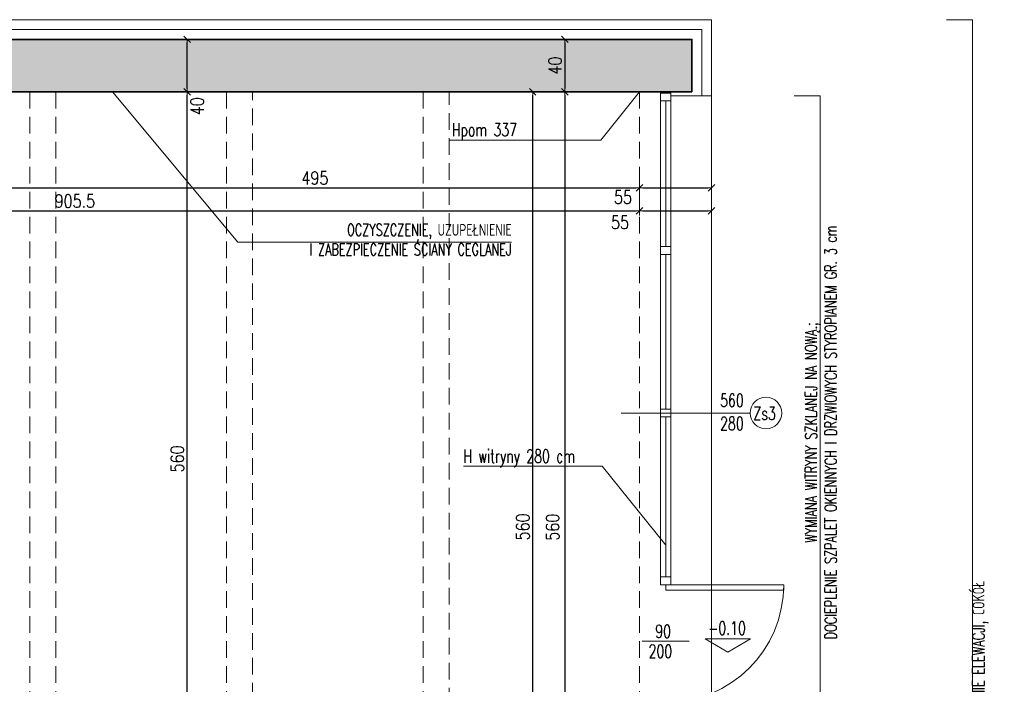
# Model space of a CAD drawing. Header units: millimetres. Extents: x 14400 to 93787, y -21104 to 39413.
# Tile 164 of 256: x 29195 to 29946, y 7630 to 8136. Entities that reach past the tile are written whole.
import ezdxf
from ezdxf.enums import TextEntityAlignment as Align

# ---------------------------------------------------------------- set-up
doc = ezdxf.new("R2010")
doc.units = ezdxf.units.MM
doc.linetypes.add('HIDDEN', pattern=[9.525, 6.35, -3.175])
for name, color, linetype, lineweight in [('!MODUS_HATCH', 4, 'Continuous', 5), ('!MODUS_HATCH_ŚCIANA', 254, 'Continuous', 9), ('!MODUS_OPIS', 3, 'Continuous', 13), ('__MODUS_ŚCIANY', 2, 'Continuous', 35), ('Cienka', 3, 'Continuous', 9), ('Okna', 3, 'Continuous', 13), ('Opis', 8, 'Continuous', 13), ('Widok', 1, 'Continuous', 15), ('WYMIAROWANIE', 1, 'Continuous', 18)]:
    doc.layers.add(name, color=color, linetype=linetype, lineweight=lineweight)
doc.styles.add('ARCHETYP', font='romans.shx', dxfattribs={"height": 15})
doc.styles.add('TXT', font='simplex.shx', dxfattribs={"width": 0.8})
doc.linetypes.add('ZIGZAG', pattern='A,0.00254,-5.08,[131,ltypeshp.shx,S=5.08,R=0,X=-5.08,Y=0],-10.16,[131,ltypeshp.shx,S=5.08,R=180,X=5.08,Y=0],-5.08', length=20.32254)
doc.dimstyles.new('DIM50', dxfattribs={"dimscale": 5, "dimtxt": 2, "dimasz": 0.5, "dimexe": 0, "dimexo": 0, "dimgap": 0.5, "dimtad": 1, "dimdec": 4, "dimrnd": 0.5, "dimdsep": 46, "dimtxsty": 'TXT', "dimblk1": 'TICK1', "dimblk2": 'TICK1', "dimsah": 1, "dimcen": 0, "dimse1": 1, "dimse2": 1, "dimclrd": 1, "dimclre": 7, "dimclrt": 9, "dimadec": 0, "dimazin": 0, "dimtfac": 1, "dimtdec": 4, "dimtmove": 2, "dimatfit": 3, "dimldrblk": 'TICK1', "dimfxl": 1, "dimtolj": 1, "dimarcsym": 0})

# ---------------------------------------------------------------- blocks, each defined once
blk = doc.blocks.new('TICK1')
at = {"color": 2}
blk.add_line((-1, -1), (1, 1), dxfattribs=at)
at = {"color": 0}
for p, q in [((0, 0), (-1, 0)), ((0, -1.4), (0, 1.4))]:
    blk.add_line(p, q, dxfattribs=at)
blk = doc.blocks.new('*D312')
at = {"layer": 'DEFPOINTS', "color": 0, "transparency": 16777216}
for p in [(28761.88, 8081.47), (29667.47, 8081.47), (29667.47, 7990.61)]:
    blk.add_point(p, dxfattribs=at)
at = {"layer": 'WYMIAROWANIE', "color": 1, "lineweight": -2, "transparency": 16777216}
blk.add_line((28764.38, 7990.61), (29664.97, 7990.61), dxfattribs=at)
at = {"layer": 'WYMIAROWANIE', "color": 1, "lineweight": -2, "transparency": 16777216, "xscale": 2.5, "yscale": 2.5, "zscale": 2.5, "rotation": 180}
blk.add_blockref('TICK1', (28761.88, 7990.61), dxfattribs=at)
at = {"layer": 'WYMIAROWANIE', "color": 1, "lineweight": -2, "transparency": 16777216, "xscale": 2.5, "yscale": 2.5, "zscale": 2.5}
blk.add_blockref('TICK1', (29667.47, 7990.61), dxfattribs=at)
at = {"layer": 'WYMIAROWANIE', "color": 9, "transparency": 16777216, "insert": (29236.87, 7998.11), "char_height": 10, "attachment_point": 5, "style": 'TXT'}
blk.add_mtext('\\A1;905.5', dxfattribs=at)
blk = doc.blocks.new('*D314')
at = {"layer": 'DEFPOINTS', "color": 0, "transparency": 16777216}
for p in [(29667.47, 8081.47), (29722.47, 8081.47), (29722.47, 7990.61)]:
    blk.add_point(p, dxfattribs=at)
at = {"layer": 'WYMIAROWANIE', "color": 1, "lineweight": -2, "transparency": 16777216}
blk.add_line((29669.97, 7990.61), (29719.97, 7990.61), dxfattribs=at)
at = {"layer": 'WYMIAROWANIE', "color": 1, "linetype": 'ByBlock', "lineweight": -2, "transparency": 16777216, "xscale": 2.5, "yscale": 2.5, "zscale": 2.5, "rotation": 180}
blk.add_blockref('TICK1', (29667.47, 7990.61), dxfattribs=at)
at = {"layer": 'WYMIAROWANIE', "color": 1, "linetype": 'ByBlock', "lineweight": -2, "transparency": 16777216, "xscale": 2.5, "yscale": 2.5, "zscale": 2.5}
blk.add_blockref('TICK1', (29722.47, 7990.61), dxfattribs=at)
at = {"layer": 'WYMIAROWANIE', "color": 9, "transparency": 16777216, "insert": (29652.65, 7981.83), "char_height": 10, "attachment_point": 5, "style": 'TXT'}
blk.add_mtext('\\A1;55', dxfattribs=at)
blk = doc.blocks.new('*D317')
at = {"layer": 'DEFPOINTS', "color": 0, "transparency": 16777216}
for p in [(29172.47, 8081.47), (29667.47, 8081.47), (29667.47, 8008.23)]:
    blk.add_point(p, dxfattribs=at)
at = {"layer": 'WYMIAROWANIE', "color": 1, "lineweight": -2, "transparency": 16777216}
blk.add_line((29174.97, 8008.23), (29664.97, 8008.23), dxfattribs=at)
at = {"layer": 'WYMIAROWANIE', "color": 1, "lineweight": -2, "transparency": 16777216, "xscale": 2.5, "yscale": 2.5, "zscale": 2.5, "rotation": 180}
blk.add_blockref('TICK1', (29172.47, 8008.23), dxfattribs=at)
at = {"layer": 'WYMIAROWANIE', "color": 1, "lineweight": -2, "transparency": 16777216, "xscale": 2.5, "yscale": 2.5, "zscale": 2.5}
blk.add_blockref('TICK1', (29667.47, 8008.23), dxfattribs=at)
at = {"layer": 'WYMIAROWANIE', "color": 9, "transparency": 16777216, "insert": (29419.97, 8015.73), "char_height": 10, "attachment_point": 5, "style": 'TXT'}
blk.add_mtext('\\A1;495', dxfattribs=at)
blk = doc.blocks.new('*D271')
at = {"layer": 'DEFPOINTS', "color": 0, "transparency": 16777216}
for p in [(29667.47, 8081.47), (29722.47, 8081.47), (29722.47, 8008.23)]:
    blk.add_point(p, dxfattribs=at)
at = {"layer": 'WYMIAROWANIE', "color": 1, "lineweight": -2, "transparency": 16777216}
blk.add_line((29669.97, 8008.23), (29719.97, 8008.23), dxfattribs=at)
at = {"layer": 'WYMIAROWANIE', "color": 1, "linetype": 'ByBlock', "lineweight": -2, "transparency": 16777216, "xscale": 2.5, "yscale": 2.5, "zscale": 2.5, "rotation": 180}
blk.add_blockref('TICK1', (29667.47, 8008.23), dxfattribs=at)
at = {"layer": 'WYMIAROWANIE', "color": 1, "linetype": 'ByBlock', "lineweight": -2, "transparency": 16777216, "xscale": 2.5, "yscale": 2.5, "zscale": 2.5}
blk.add_blockref('TICK1', (29722.47, 8008.23), dxfattribs=at)
at = {"layer": 'WYMIAROWANIE', "color": 9, "transparency": 16777216, "insert": (29654.88, 8001.08), "char_height": 10, "attachment_point": 5, "style": 'TXT'}
blk.add_mtext('\\A1;55', dxfattribs=at)
blk = doc.blocks.new('*D305')
at = {"layer": 'DEFPOINTS', "color": 0, "transparency": 16777216}
for p in [(29322.47, 8081.47), (29322.47, 8081.47), (29322.47, 7521.47)]:
    blk.add_point(p, dxfattribs=at)
at = {"layer": 'WYMIAROWANIE', "color": 1, "lineweight": -2, "transparency": 16777216}
blk.add_line((29322.47, 7523.97), (29322.47, 8078.97), dxfattribs=at)
at = {"layer": 'WYMIAROWANIE', "color": 1, "lineweight": -2, "transparency": 16777216, "xscale": 2.5, "yscale": 2.5, "zscale": 2.5}
for p, rotation in [((29322.47, 8081.47), 90), ((29322.47, 7521.47), 270)]:
    blk.add_blockref('TICK1', p, dxfattribs=dict(at, rotation=rotation))
at = {"layer": 'WYMIAROWANIE', "color": 9, "transparency": 16777216, "insert": (29314.97, 7801.47), "char_height": 10, "attachment_point": 5, "rotation": 90, "style": 'TXT'}
blk.add_mtext('\\A1;560', dxfattribs=at)
blk = doc.blocks.new('*D306')
at = {"layer": 'DEFPOINTS', "color": 0, "transparency": 16777216}
for p in [(29322.47, 8121.47), (29322.47, 8121.47), (29322.47, 8081.47)]:
    blk.add_point(p, dxfattribs=at)
at = {"layer": 'WYMIAROWANIE', "color": 1, "lineweight": -2, "transparency": 16777216}
blk.add_line((29322.47, 8083.97), (29322.47, 8118.97), dxfattribs=at)
at = {"layer": 'WYMIAROWANIE', "color": 1, "lineweight": -2, "transparency": 16777216, "xscale": 2.5, "yscale": 2.5, "zscale": 2.5}
for p, rotation in [((29322.47, 8121.47), 90), ((29322.47, 8081.47), 270)]:
    blk.add_blockref('TICK1', p, dxfattribs=dict(at, rotation=rotation))
at = {"layer": 'WYMIAROWANIE', "color": 9, "transparency": 16777216, "insert": (29330.17, 8070.44), "char_height": 10, "attachment_point": 5, "rotation": 90, "style": 'TXT'}
blk.add_mtext('\\A1;40', dxfattribs=at)
blk = doc.blocks.new('*D308')
at = {"layer": 'DEFPOINTS', "color": 0, "transparency": 16777216}
for p in [(29610.64, 8121.47), (29610.64, 8081.47), (29610.64, 8081.47)]:
    blk.add_point(p, dxfattribs=at)
at = {"layer": 'WYMIAROWANIE', "color": 1, "lineweight": -2, "transparency": 16777216}
blk.add_line((29610.64, 8118.97), (29610.64, 8083.97), dxfattribs=at)
at = {"layer": 'WYMIAROWANIE', "color": 1, "lineweight": -2, "transparency": 16777216, "xscale": 2.5, "yscale": 2.5, "zscale": 2.5}
for p, rotation in [((29610.64, 8121.47), 90), ((29610.64, 8081.47), 270)]:
    blk.add_blockref('TICK1', p, dxfattribs=dict(at, rotation=rotation))
at = {"layer": 'WYMIAROWANIE', "color": 9, "transparency": 16777216, "insert": (29603.14, 8101.47), "char_height": 10, "attachment_point": 5, "rotation": 90, "style": 'TXT'}
blk.add_mtext('\\A1;40', dxfattribs=at)
blk = doc.blocks.new('*D379')
at = {"layer": 'DEFPOINTS', "color": 0, "transparency": 16777216}
for p in [(29610.64, 8081.47), (29610.64, 7521.47), (29683.47, 7521.47)]:
    blk.add_point(p, dxfattribs=at)
at = {"layer": 'WYMIAROWANIE', "color": 1, "lineweight": -2, "transparency": 16777216}
blk.add_line((29610.64, 8078.97), (29610.64, 7523.97), dxfattribs=at)
at = {"layer": 'WYMIAROWANIE', "color": 1, "lineweight": -2, "transparency": 16777216, "xscale": 2.5, "yscale": 2.5, "zscale": 2.5}
for p, rotation in [((29610.64, 8081.47), 90), ((29610.64, 7521.47), 270)]:
    blk.add_blockref('TICK1', p, dxfattribs=dict(at, rotation=rotation))
at = {"layer": 'WYMIAROWANIE', "color": 9, "transparency": 16777216, "insert": (29601.21, 7749.42), "char_height": 10, "attachment_point": 5, "rotation": 90, "style": 'TXT'}
blk.add_mtext('\\A1;560', dxfattribs=at)
blk = doc.blocks.new('*D311')
at = {"layer": 'DEFPOINTS', "color": 0, "transparency": 16777216}
for p in [(29586.03, 8081.47), (29586.03, 8081.47), (29586.03, 7521.47)]:
    blk.add_point(p, dxfattribs=at)
at = {"layer": 'WYMIAROWANIE', "color": 1, "lineweight": -2, "transparency": 16777216}
blk.add_line((29586.03, 7523.97), (29586.03, 8078.97), dxfattribs=at)
at = {"layer": 'WYMIAROWANIE', "color": 1, "lineweight": -2, "transparency": 16777216, "xscale": 2.5, "yscale": 2.5, "zscale": 2.5}
for p, rotation in [((29586.03, 8081.47), 90), ((29586.03, 7521.47), 270)]:
    blk.add_blockref('TICK1', p, dxfattribs=dict(at, rotation=rotation))
at = {"layer": 'WYMIAROWANIE', "color": 9, "transparency": 16777216, "insert": (29578.53, 7749.63), "char_height": 10, "attachment_point": 5, "rotation": 90, "style": 'TXT'}
blk.add_mtext('\\A1;560', dxfattribs=at)

msp = doc.modelspace()

# ---------------------------------------------------------------- hatches: boundary and pattern name
at = {"layer": '!MODUS_HATCH_ŚCIANA', "ltscale": 2}
h = msp.add_hatch(color=256, dxfattribs=at)
h.dxf.hatch_style = 1
h.paths.add_polyline_path([(28722.4719, 8121.47289), (28722.4719, 8081.47289), (28737.4719, 8081.47289), (28737.4719, 8033.42011), (28762.4719, 8033.42011), (28762.4719, 8081.47289), (29707.4719, 8081.47289), (29707.4719, 8121.47289)])

# ---------------------------------------------------------------- linework, layer by layer
at = {"layer": '!MODUS_HATCH', "linetype": 'ZIGZAG'}
msp.add_lwpolyline([(29120.9719, 8128.97289), (29714.9719, 8128.97289), (29714.9719, 8078.47289)], dxfattribs=at)
at = {"layer": '!MODUS_OPIS'}
msp.add_lwpolyline([(29734.92464, 7654.1254), (29752.24515, 7664.1254), (29717.60414, 7664.1254)], close=True, dxfattribs=at)
at = {"layer": '__MODUS_ŚCIANY'}
for points in [[(29707.4719, 8081.47289), (29707.4719, 8121.47289), (28722.4719, 8121.47289), (28722.4719, 8081.47289), (28737.4719, 8081.47289), (28737.4719, 8033.42011)], [(28762.4719, 8081.47289), (29037.4719, 8081.47289), (29172.4719, 8081.47289), (29707.4719, 8081.47289)]]:
    msp.add_lwpolyline(points, dxfattribs=at)
at = {"layer": 'Cienka', "linetype": 'HIDDEN', "ltscale": 2}
for points in [[(29202.4719, 8081.47289), (29202.4719, 6924.93507)], [(29222.4719, 6925.77541), (29222.4719, 8081.47289)], [(29352.4719, 8081.47289), (29352.4719, 6931.2376)], [(29372.4719, 6932.07793), (29372.4719, 8081.47289)], [(29502.4719, 8081.47289), (29502.4719, 7309.47289)], [(29522.4719, 7309.47289), (29522.4719, 8081.47289)]]:
    msp.add_lwpolyline(points, dxfattribs=at)
at = {"layer": 'Okna'}
for points in [[(29683.4719, 8081.47289), (29683.4719, 7705.47289)], [(29691.4719, 8081.47289), (29691.4719, 7705.47289)], [(29687.4719, 8074.47289), (29687.4719, 7963.47289)], [(29687.4719, 7957.47289), (29687.4719, 7839.47289)], [(29653.49902, 7836.47289), (29751.93807, 7836.47289)], [(29687.4719, 7833.47289), (29687.4719, 7711.47289)], [(29669.56023, 7662.41272), (29705.38357, 7662.41272)]]:
    msp.add_lwpolyline(points, dxfattribs=at)
for points in [[(29683.4719, 8080.47289), (29691.4719, 8080.47289), (29691.4719, 8074.47289), (29683.4719, 8074.47289)], [(29683.4719, 7963.47289), (29691.4719, 7963.47289), (29691.4719, 7957.47289), (29683.4719, 7957.47289)], [(29683.4719, 7839.47289), (29691.4719, 7839.47289), (29691.4719, 7833.47289), (29683.4719, 7833.47289)], [(29683.4719, 7711.47289), (29691.4719, 7711.47289), (29691.4719, 7705.47289), (29683.4719, 7705.47289)], [(29777.4719, 7701.47289), (29687.4719, 7701.47289), (29687.4719, 7705.47289), (29777.4719, 7705.47289)]]:
    msp.add_lwpolyline(points, close=True, dxfattribs=at)
msp.add_circle((29763.93807, 7836.47289), 12, dxfattribs=at)
msp.add_arc((29687.4719, 7705.47289), 90, 270, 0, dxfattribs=at)
at = {"layer": 'Opis'}
for points in [[(29901.55234, 8136.47289), (29921.55234, 8136.47289), (29921.55234, 6892.0695), (29901.55234, 6892.0695)], [(29265.63869, 8081.47289), (29361.06806, 7966.91039), (29569.89894, 7966.91039)], [(29667.4719, 8081.47289), (29637.90942, 8044.58144), (29522.4719, 8044.58144)], [(29785.33404, 8078.47289), (29805.33404, 8078.47289), (29805.33404, 7524.47289), (29785.33404, 7524.47289)], [(29687.4719, 7735.6657), (29639.14499, 7795.97356), (29533.21219, 7795.97356)]]:
    msp.add_lwpolyline(points, dxfattribs=at)
at = {"layer": 'Widok'}
msp.add_lwpolyline([(29691.4719, 8078.47289), (29722.4719, 8078.47289), (29722.4719, 8136.47289), (29120.9719, 8136.47289)], dxfattribs=at)
at = {"layer": 'Widok', "linetype": 'HIDDEN', "ltscale": 2}
msp.add_lwpolyline([(29667.4719, 8081.47289), (29667.4719, 7521.47289)], dxfattribs=at)
at = {"layer": 'Widok', "ltscale": 2}
msp.add_lwpolyline([(29722.4719, 7521.47289), (29722.4719, 8081.47289)], dxfattribs=at)

# ---------------------------------------------------------------- texts
at = {"layer": '!MODUS_OPIS', "style": 'TXT', "width": 0.7}
msp.add_text('-0.10', height=10, dxfattribs=at).set_placement((29734.2394, 7667.3697), align=Align.CENTER)
at = {"layer": 'Opis', "style": 'ARCHETYP', "width": 0.7}
for s, rotation, p in [('Hpom 337', 0.00000004, (29524.33989, 8047.59569)), ('Zs3', 359.68184326, (29754.34896, 7831.28582)), ('H witryny 280 cm', 0.00000004, (29533.15017, 7798.56037)), ('90', 359.68184326, (29679.49277, 7665.02936)), ('200', 359.68184326, (29674.40846, 7649.81302))]:
    msp.add_text(s, height=10, rotation=rotation, dxfattribs=at).set_placement(p)
for s, p in [('560', (29728.96746, 7841.10468)), ('280', (29728.96746, 7823.45004))]:
    msp.add_text(s, height=10, dxfattribs=at).set_placement(p)
at = {"layer": 'Opis', "ltscale": 0.7, "insert": (29569.96273, 7980.70007), "char_height": 9, "width": 205.8061263, "attachment_point": 3, "style": 'TXT'}
msp.add_mtext('\\pxqr;{\\W0.7;OCZYSZCZENIE, UZUPEŁNIENIE\\P I ZABEZPIECZENIE ŚCIANY CEGLANEJ}', dxfattribs=at)
at = {"layer": 'Opis', "ltscale": 0.7, "char_height": 9, "width": 532.6044424, "attachment_point": 1, "rotation": 90, "style": 'TXT'}
for s, insert in [('\\pxqc;{\\W0.7;WYMIANA WITRYNY SZKLANEJ NA NOWĄ.;\\PDOCIEPLENIE SZPALET OKIENNYCH I DRZWIOWYCH STYROPIANEM GR. 3 cm}', (29793.82652, 7555.36409)), ('\\pxqc;{\\W0.7;WYKONANIE TYNKÓW CIENKOWARSTWOWYCH NA SIATCE Z WŁÓKNA SZKLANEGO, MALOWANIE ELEWACJI, COKÓŁ WYKONAć Z TYNKU MOZAIKOWEGO W KONTRASTOWYM ODCIENIU}', (29921.55234, 7212.54589))]:
    msp.add_mtext(s, dxfattribs=dict(at, insert=insert))

# ---------------------------------------------------------------- dimensions: what is measured, and where the dimension line sits
at = {"layer": 'WYMIAROWANIE'}
for base, p1, p2, picture, middle in [((29322.4719, 8121.47289), (29322.4719, 8081.47289), (29322.4719, 8121.47289), '*D306', (29330.16592, 8070.43731)), ((29586.03252, 8081.47289), (29586.03252, 7521.47289), (29586.03252, 8081.47289), '*D311', (29578.53252, 7749.63106)), ((29610.64342, 7521.47289), (29610.64342, 8081.47289), (29683.4719, 7521.47289), '*D379', (29601.20769, 7749.42001))]:
    dim = msp.add_linear_dim(base=base, p1=p1, p2=p2, angle=90, dimstyle='DIM50', dxfattribs=at)
    dim.commit()
    dim.dimension.update_dxf_attribs({"geometry": picture, "text_midpoint": middle, "dimtype": 160})
for base, p1, p2, picture, middle in [((29610.64342, 8081.47289), (29610.64342, 8121.47289), (29610.64342, 8081.47289), '*D308', (29603.14342, 8101.47289)), ((29322.4719, 8081.47289), (29322.4719, 7521.47289), (29322.4719, 8081.47289), '*D305', (29314.9719, 7801.47289))]:
    dim = msp.add_linear_dim(base=base, p1=p1, p2=p2, angle=90, dimstyle='DIM50', dxfattribs=at)
    dim.commit()
    dim.dimension.update_dxf_attribs({"geometry": picture, "text_midpoint": middle})
for base, p1, p2, picture, middle in [((29667.4719, 7990.61246), (28761.87793, 8081.47289), (29667.4719, 8081.47289), '*D312', (29236.87277, 7998.11246)), ((29722.4719, 7990.61246), (29667.4719, 8081.47289), (29722.4719, 8081.47289), '*D314', (29652.65375, 7981.83302)), ((29722.4719, 8008.2276), (29667.4719, 8081.47289), (29722.4719, 8081.47289), '*D271', (29654.87914, 8001.07748))]:
    dim = msp.add_linear_dim(base=base, p1=p1, p2=p2, dimstyle='DIM50', dxfattribs=at)
    dim.commit()
    dim.dimension.update_dxf_attribs({"geometry": picture, "text_midpoint": middle, "dimtype": 160})
dim = msp.add_linear_dim(base=(29667.4719, 8008.2276), p1=(29172.4719, 8081.47289), p2=(29667.4719, 8081.47289), dimstyle='DIM50', dxfattribs=at)
dim.commit()
dim.dimension.update_dxf_attribs({"geometry": '*D317', "text_midpoint": (29419.9719, 8015.7276)})

doc.saveas('drawing.dxf')
